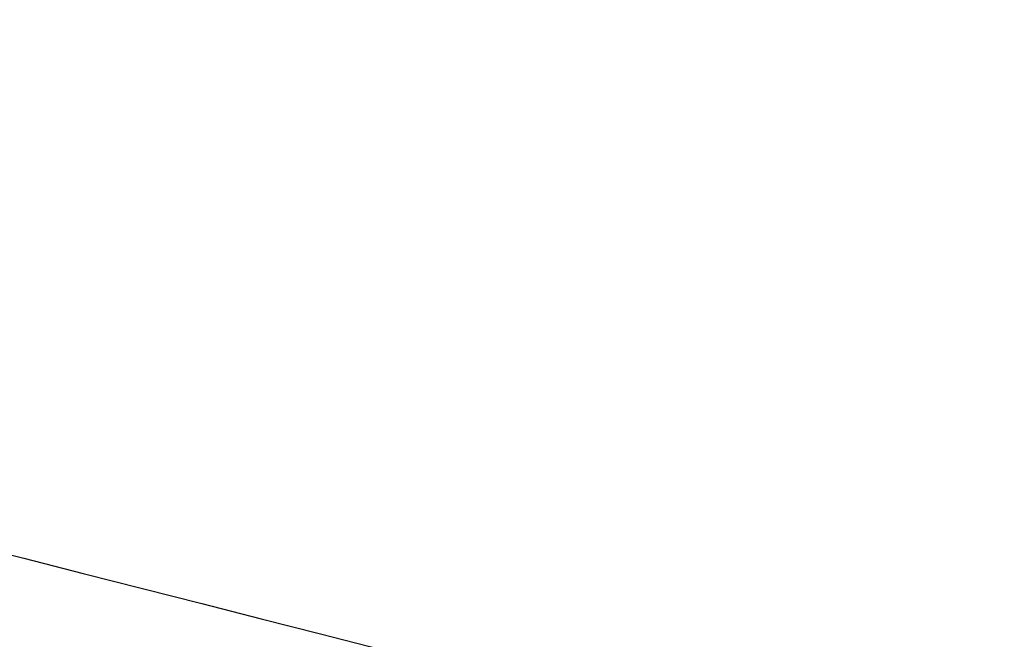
# Model space of a CAD drawing. Header units: millimetres. Extents: x 8 to 846, y 12 to 2113.
# Tile 129 of 256: x 712.66318 to 712.66861, y 696.91961 to 696.92303. Entities that reach past the tile are written whole.
import ezdxf

# ---------------------------------------------------------------- set-up
doc = ezdxf.new("R2010")
doc.units = ezdxf.units.MM

msp = doc.modelspace()

# ---------------------------------------------------------------- linework, layer by layer
at = {"color": 7, "linetype": 'Continuous', "lineweight": 30}
msp.add_open_spline([(712.6514672, 696.9230313), (712.6653585, 696.9195261), (712.7017511, 696.9103431), (712.7702497, 696.8880308), (712.855304, 696.8561828), (712.9484043, 696.8162342), (713.0483615, 696.7682717), (713.1545485, 696.7120685), (713.2661489, 696.6476392), (713.3823782, 696.5750711), (713.5024366, 696.4945538), (713.625532, 696.4063554), (713.7508818, 696.3108148), (713.8777178, 696.2083313), (714.0052893, 696.0993568), (714.132865, 695.9843888), (714.2597346, 695.863965), (714.3852098, 695.7386588), (714.5086259, 695.6090751), (714.6293421, 695.4758473), (714.7467383, 695.3396411), (714.8602182, 695.201151), (714.9692154, 695.0610946), (715.0732, 694.9202048), (715.1716792, 694.77923), (715.2641965, 694.6389372), (715.3503359, 694.5001118), (715.4297264, 694.3635568), (715.5020481, 694.2300914), (715.5670393, 694.1005509), (715.6245066, 693.9757817), (715.6743314, 693.8566472), (715.7165004, 693.7439898), (715.7510563, 693.6387425), (715.7783551, 693.5414801), (715.7982094, 693.4540018), (715.8095744, 693.3925666), (715.8127973, 693.3637891), (715.8134887, 693.3576162)], degree=3, knots=[0, 0, 0, 0, 0.0161, 0.042179, 0.068684, 0.095623, 0.12298, 0.150729, 0.178838, 0.207272, 0.235992, 0.264963, 0.294152, 0.323525, 0.353054, 0.382711, 0.41247, 0.442308, 0.472202, 0.502131, 0.532074, 0.562006, 0.591906, 0.62175, 0.651519, 0.681188, 0.710734, 0.740129, 0.769346, 0.798354, 0.827119, 0.855608, 0.883784, 0.911613, 0.939063, 0.966106, 0.99273, 1, 1, 1, 1], dxfattribs=at)

doc.saveas('drawing.dxf')
